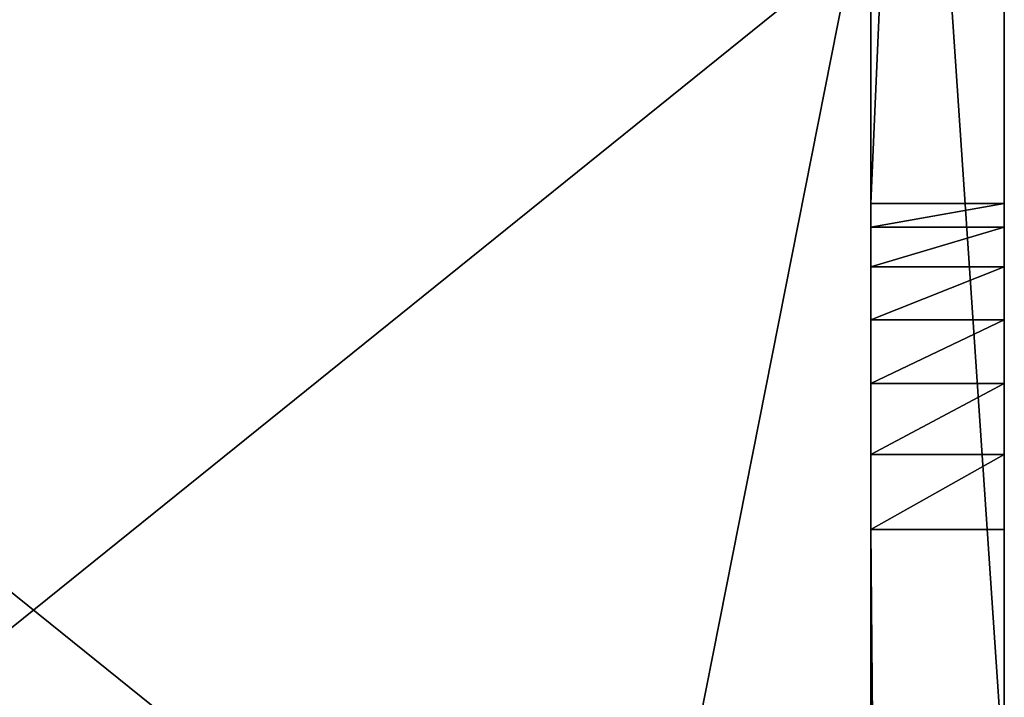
# Model space of a CAD drawing. Extents: x -277 to 1811, y -97 to 1083.
# Tile 71 of 81: x 1488 to 1518, y 345 to 366. Entities that reach past the tile are written whole.
import ezdxf

# ---------------------------------------------------------------- set-up
doc = ezdxf.new("R2010")
doc.units = 0
doc.header["$LTSCALE"] = 25.4
doc.layers.get('0').update_dxf_attribs({"color": 13, "linetype": 'CONTINUOUS'})
doc.layers.add('STEEL', color=134, linetype='CONTINUOUS')

# ---------------------------------------------------------------- blocks, each defined once
blk = doc.blocks.new('LUSTROLVI294_01A_01_03')
at = {"color": 0}
for p, q in [((242.925, 34.33, 55), (287.275, 89.099, 55)), ((242.925, 34.33, 55), (287.275, 89.099, 55)), ((291.161, 85.952, 55), (246.81, 31.184, 55)), ((291.161, 85.952, 55), (246.81, 31.184, 55))]:
    blk.add_line(p, q, dxfattribs=at)
at = {"color": 253}
mesh = blk.add_polyface(dxfattribs=at)
corners = [(287.275, 89.099, 55), (242.925, 34.33), (242.925, 34.33, 55), (287.275, 89.099)]
mesh.append_faces([[corners[k] for k in face] for face in [(0, 1, 2), (1, 0, 3)]], dxfattribs={"vtx0": -1, "color": 253})
mesh = blk.add_polyface(dxfattribs=at)
corners = [(246.81, 31.184, 55), (287.275, 89.099, 55), (242.925, 34.33, 55), (291.161, 85.952, 55)]
mesh.append_faces([[corners[k] for k in face] for face in [(0, 1, 2), (1, 0, 3)]], dxfattribs={"vtx0": -1, "color": 253})
mesh = blk.add_polyface(dxfattribs=at)
corners = [(291.161, 85.952), (246.81, 31.184, 55), (246.81, 31.184), (291.161, 85.952, 55)]
mesh.append_faces([[corners[k] for k in face] for face in [(0, 1, 2), (1, 0, 3)]], dxfattribs={"vtx0": -1, "color": 253})
blk = doc.blocks.new('LUSTROLVI294_01A_01_04')
at = {"color": 0}
for p, q in [((-4, -16.887, 441.542), (-4, 415.077, 533.359)), ((-4, -16.887, 441.542), (-4, 415.077, 533.359)), ((0, 415.077, 533.359), (0, -16.887, 441.542)), ((0, 415.077, 533.359), (0, -16.887, 441.542)), ((-4, 396.015, 483.302), (-4, 118.203, 424.251)), ((-4, 396.015, 483.302), (-4, 118.203, 424.251)), ((0, 118.203, 424.251), (0, 396.015, 483.302)), ((0, 118.203, 424.251), (0, 396.015, 483.302)), ((-4, -19.034, 440.824), (-4, -16.887, 441.542)), ((-4, -16.887, 441.542), (0, -16.887, 441.542)), ((0, -19.034, 440.824), (-4, -16.887, 441.542)), ((-4, -19.034, 440.824), (-4, -16.887, 441.542)), ((0, -19.034, 440.824), (-4, -16.887, 441.542)), ((-4, -16.887, 441.542), (0, -16.887, 441.542)), ((0, -16.887, 441.542), (0, -19.034, 440.824)), ((0, -16.887, 441.542), (0, -19.034, 440.824)), ((-4, -20.965, 439.641), (-4, -19.034, 440.824)), ((0, -20.965, 439.641), (-4, -19.034, 440.824)), ((-4, -20.965, 439.641), (-4, -19.034, 440.824)), ((0, -20.965, 439.641), (-4, -19.034, 440.824)), ((0, -19.034, 440.824), (-4, -19.034, 440.824)), ((0, -19.034, 440.824), (-4, -19.034, 440.824)), ((0, -19.034, 440.824), (0, -20.965, 439.641)), ((0, -19.034, 440.824), (0, -20.965, 439.641)), ((-4, -22.579, 438.054), (-4, -20.965, 439.641)), ((0, -22.579, 438.054), (-4, -20.965, 439.641)), ((-4, -22.579, 438.054), (-4, -20.965, 439.641)), ((0, -22.579, 438.054), (-4, -20.965, 439.641)), ((0, -20.965, 439.641), (-4, -20.965, 439.641)), ((0, -20.965, 439.641), (-4, -20.965, 439.641)), ((0, -20.965, 439.641), (0, -22.579, 438.054)), ((0, -20.965, 439.641), (0, -22.579, 438.054)), ((-4, -23.796, 436.144), (-4, -22.579, 438.054)), ((0, -23.796, 436.144), (-4, -22.579, 438.054)), ((-4, -23.796, 436.144), (-4, -22.579, 438.054)), ((0, -23.796, 436.144), (-4, -22.579, 438.054)), ((0, -22.579, 438.054), (-4, -22.579, 438.054)), ((0, -22.579, 438.054), (-4, -22.579, 438.054)), ((0, -22.579, 438.054), (0, -23.796, 436.144)), ((0, -22.579, 438.054), (0, -23.796, 436.144)), ((-4, -24.552, 434.01), (-4, -23.796, 436.144)), ((0, -24.552, 434.01), (-4, -23.796, 436.144)), ((-4, -24.552, 434.01), (-4, -23.796, 436.144)), ((0, -24.552, 434.01), (-4, -23.796, 436.144)), ((0, -23.796, 436.144), (-4, -23.796, 436.144)), ((0, -23.796, 436.144), (-4, -23.796, 436.144)), ((0, -23.796, 436.144), (0, -24.552, 434.01)), ((0, -23.796, 436.144), (0, -24.552, 434.01)), ((-4, -24.808, 431.761), (-4, -24.552, 434.01)), ((0, -24.808, 431.761), (-4, -24.552, 434.01)), ((-4, -24.808, 431.761), (-4, -24.552, 434.01)), ((0, -24.808, 431.761), (-4, -24.552, 434.01)), ((0, -24.552, 434.01), (-4, -24.552, 434.01)), ((0, -24.552, 434.01), (-4, -24.552, 434.01)), ((0, -24.552, 434.01), (0, -24.808, 431.761)), ((0, -24.552, 434.01), (0, -24.808, 431.761)), ((-4, -24.808, -14.923), (-4, -24.808, 431.761)), ((0, -24.808, 431.761), (-4, -24.808, 431.761)), ((-4, -24.808, -14.923), (-4, -24.808, 431.761)), ((0, -24.808, 431.761), (-4, -24.808, 431.761)), ((0, -24.808, 431.761), (0, -24.808, -14.923)), ((0, -24.808, 431.761), (0, -24.808, -14.923))]:
    blk.add_line(p, q, dxfattribs=at)
at = {"color": 253}
mesh = blk.add_polyface(dxfattribs=at)
corners = [(-4, -24.552, 434.01), (-4, -24.808, -14.923), (-4, -24.808, 431.761), (-4, -24.774, -15.182), (-4, -24.674, -15.423), (-4, -24.515, -15.631), (-4, -23.796, 436.144), (-4, -24.308, -15.789), (-4, -24.067, -15.889), (-4, -23.808, -15.923), (-4, -10.808, -15.923), (-4, -22.579, 438.054), (-4, -20.965, 439.641), (-4, -19.034, 440.824), (-4, -16.887, 441.542), (-4, 19.192, 301.983), (-4, 21.548, 326.14), (-4, 28.529, 349.386), (-4, 39.87, 370.845), (-4, 55.145, 389.707), (-4, 73.777, 405.263), (-4, 95.064, 416.924), (-4, 415.077, 533.359), (-4, -3.043, -14.901), (-4, 4.192, -11.904), (-4, 10.405, -7.137), (-4, 15.173, -0.923), (-4, 18.17, 6.312), (-4, 19.192, 14.077), (-4, 118.203, 424.251), (-4, 396.015, 483.302), (-4, 403.411, 485.921), (-4, 409.876, 490.364), (-4, 414.971, 496.33), (-4, 418.348, 503.411), (-4, 415.337, 533.379), (-4, 415.594, 533.332), (-4, 415.829, 533.219), (-4, 416.028, 533.05), (-4, 416.176, 532.835), (-4, 416.263, 532.589), (-4, 419.163, 518.946), (-4, 419.778, 511.125)]
mesh.append_faces([[corners[k] for k in face] for face in [(0, 1, 2), (27, 15, 28), (34, 41, 42)]], dxfattribs={"vtx0": -1, "color": 253})
mesh.append_faces([[corners[k] for k in face] for face in [(1, 0, 3), (3, 0, 4), (4, 0, 5), (5, 6, 7), (7, 6, 8), (8, 6, 9), (9, 6, 10), (15, 14, 16), (16, 14, 17), (17, 14, 18), (18, 14, 19), (19, 14, 20), (20, 14, 21), (10, 15, 23), (23, 15, 24), (24, 15, 25), (25, 15, 26), (26, 15, 27), (21, 22, 29), (29, 22, 30), (30, 22, 31), (31, 22, 32), (32, 22, 33), (33, 22, 34)]], dxfattribs={"vtx0": -1, "vtx1": -1, "color": 253})
mesh.append_faces([[corners[k] for k in face] for face in [(10, 14, 15)]], dxfattribs={"vtx0": -1, "vtx1": -1, "vtx2": -1, "color": 253})
mesh.append_faces([[corners[k] for k in face] for face in [(5, 0, 6), (10, 6, 11), (10, 11, 12), (10, 12, 13), (10, 13, 14), (21, 14, 22), (34, 22, 35), (34, 35, 36), (34, 36, 37), (34, 37, 38), (34, 38, 39), (34, 39, 40), (34, 40, 41)]], dxfattribs={"vtx0": -1, "vtx2": -1, "color": 253})
mesh = blk.add_polyface(dxfattribs=at)
corners = [(0, -24.808, -14.923), (0, -24.552, 434.01), (0, -24.808, 431.761), (0, -24.774, -15.182), (0, -24.674, -15.423), (0, -24.515, -15.631), (0, -23.796, 436.144), (0, -24.308, -15.789), (0, -24.067, -15.889), (0, -23.808, -15.923), (0, -10.808, -15.923), (0, -22.579, 438.054), (0, -20.965, 439.641), (0, -19.034, 440.824), (0, -16.887, 441.542), (0, 19.192, 301.983), (0, 21.548, 326.14), (0, 28.529, 349.386), (0, 39.87, 370.845), (0, 55.145, 389.707), (0, 73.777, 405.263), (0, 95.064, 416.924), (0, 415.077, 533.359), (0, -3.043, -14.901), (0, 4.192, -11.904), (0, 10.405, -7.137), (0, 15.173, -0.923), (0, 18.17, 6.312), (0, 19.192, 14.077), (0, 118.203, 424.251), (0, 396.015, 483.302), (0, 403.411, 485.921), (0, 409.876, 490.364), (0, 414.971, 496.33), (0, 418.348, 503.411), (0, 415.337, 533.379), (0, 415.594, 533.332), (0, 415.829, 533.219), (0, 416.028, 533.05), (0, 416.176, 532.835), (0, 416.263, 532.589), (0, 419.163, 518.946), (0, 419.778, 511.125)]
mesh.append_faces([[corners[k] for k in face] for face in [(0, 1, 2), (15, 27, 28), (41, 34, 42)]], dxfattribs={"vtx0": -1, "color": 253})
mesh.append_faces([[corners[k] for k in face] for face in [(1, 5, 6), (6, 10, 11), (11, 10, 12), (12, 10, 13), (13, 10, 14), (14, 21, 22), (22, 34, 35), (35, 34, 36), (36, 34, 37), (37, 34, 38), (38, 34, 39), (39, 34, 40), (40, 34, 41)]], dxfattribs={"vtx0": -1, "vtx1": -1, "color": 253})
mesh.append_faces([[corners[k] for k in face] for face in [(14, 10, 15)]], dxfattribs={"vtx0": -1, "vtx1": -1, "vtx2": -1, "color": 253})
mesh.append_faces([[corners[k] for k in face] for face in [(1, 0, 3), (1, 3, 4), (1, 4, 5), (6, 5, 7), (6, 7, 8), (6, 8, 9), (6, 9, 10), (14, 15, 16), (14, 16, 17), (14, 17, 18), (14, 18, 19), (14, 19, 20), (14, 20, 21), (15, 10, 23), (15, 23, 24), (15, 24, 25), (15, 25, 26), (15, 26, 27), (22, 21, 29), (22, 29, 30), (22, 30, 31), (22, 31, 32), (22, 32, 33), (22, 33, 34)]], dxfattribs={"vtx0": -1, "vtx2": -1, "color": 253})
mesh = blk.add_polyface(dxfattribs=at)
corners = [(0, -16.887, 441.542), (-4, 415.077, 533.359), (-4, -16.887, 441.542), (0, 415.077, 533.359)]
mesh.append_faces([[corners[k] for k in face] for face in [(0, 1, 2), (1, 0, 3)]], dxfattribs={"vtx0": -1, "color": 253})
mesh = blk.add_polyface(dxfattribs=at)
corners = [(0, 396.015, 483.302), (-4, 118.203, 424.251), (-4, 396.015, 483.302), (0, 118.203, 424.251)]
mesh.append_faces([[corners[k] for k in face] for face in [(0, 1, 2), (1, 0, 3)]], dxfattribs={"vtx0": -1, "color": 253})
mesh = blk.add_polyface(dxfattribs=at)
corners = [(0, -19.034, 440.824), (-4, -16.887, 441.542), (-4, -19.034, 440.824)]
mesh.append_faces([[corners[k] for k in face] for face in [(0, 1, 2)]], dxfattribs={"color": 253})
mesh = blk.add_polyface(dxfattribs=at)
corners = [(0, -16.887, 441.542), (-4, -16.887, 441.542), (0, -19.034, 440.824)]
mesh.append_faces([[corners[k] for k in face] for face in [(0, 1, 2)]], dxfattribs={"color": 253})
mesh = blk.add_polyface(dxfattribs=at)
corners = [(0, -20.965, 439.641), (-4, -19.034, 440.824), (-4, -20.965, 439.641)]
mesh.append_faces([[corners[k] for k in face] for face in [(0, 1, 2)]], dxfattribs={"color": 253})
mesh = blk.add_polyface(dxfattribs=at)
corners = [(0, -19.034, 440.824), (-4, -19.034, 440.824), (0, -20.965, 439.641)]
mesh.append_faces([[corners[k] for k in face] for face in [(0, 1, 2)]], dxfattribs={"color": 253})
mesh = blk.add_polyface(dxfattribs=at)
corners = [(0, -22.579, 438.054), (-4, -20.965, 439.641), (-4, -22.579, 438.054)]
mesh.append_faces([[corners[k] for k in face] for face in [(0, 1, 2)]], dxfattribs={"color": 253})
mesh = blk.add_polyface(dxfattribs=at)
corners = [(0, -20.965, 439.641), (-4, -20.965, 439.641), (0, -22.579, 438.054)]
mesh.append_faces([[corners[k] for k in face] for face in [(0, 1, 2)]], dxfattribs={"color": 253})
mesh = blk.add_polyface(dxfattribs=at)
corners = [(-4, -22.579, 438.054), (-4, -23.796, 436.144), (0, -23.796, 436.144)]
mesh.append_faces([[corners[k] for k in face] for face in [(0, 1, 2)]], dxfattribs={"color": 253})
mesh = blk.add_polyface(dxfattribs=at)
corners = [(-4, -22.579, 438.054), (0, -23.796, 436.144), (0, -22.579, 438.054)]
mesh.append_faces([[corners[k] for k in face] for face in [(0, 1, 2)]], dxfattribs={"color": 253})
mesh = blk.add_polyface(dxfattribs=at)
corners = [(-4, -23.796, 436.144), (-4, -24.552, 434.01), (0, -24.552, 434.01)]
mesh.append_faces([[corners[k] for k in face] for face in [(0, 1, 2)]], dxfattribs={"color": 253})
mesh = blk.add_polyface(dxfattribs=at)
corners = [(-4, -23.796, 436.144), (0, -24.552, 434.01), (0, -23.796, 436.144)]
mesh.append_faces([[corners[k] for k in face] for face in [(0, 1, 2)]], dxfattribs={"color": 253})
mesh = blk.add_polyface(dxfattribs=at)
corners = [(-4, -24.552, 434.01), (-4, -24.808, 431.761), (0, -24.808, 431.761)]
mesh.append_faces([[corners[k] for k in face] for face in [(0, 1, 2)]], dxfattribs={"color": 253})
mesh = blk.add_polyface(dxfattribs=at)
corners = [(-4, -24.552, 434.01), (0, -24.808, 431.761), (0, -24.552, 434.01)]
mesh.append_faces([[corners[k] for k in face] for face in [(0, 1, 2)]], dxfattribs={"color": 253})
mesh = blk.add_polyface(dxfattribs=at)
corners = [(0, -24.808, 431.761), (-4, -24.808, -14.923), (0, -24.808, -14.923), (-4, -24.808, 431.761)]
mesh.append_faces([[corners[k] for k in face] for face in [(0, 1, 2), (1, 0, 3)]], dxfattribs={"vtx0": -1, "color": 253})
blk = doc.blocks.new('LUSTROLVI294_01A_01_05')
at = {"color": 0}
for p, q in [((11.397, -16.912, -55), (289.342, -11.421, -55)), ((11.397, -16.912, -55), (289.342, -11.421, -55)), ((289.421, -15.42, -55), (11.476, -20.911, -55)), ((289.421, -15.42, -55), (11.476, -20.911, -55))]:
    blk.add_line(p, q, dxfattribs=at)
at = {"color": 253}
mesh = blk.add_polyface(dxfattribs=at)
corners = [(0.14, -17.135, -58.966), (10.397, -16.932, -59), (0.399, -17.129, -59), (10.656, -16.927, -58.966), (-0.101, -17.139, -58.866), (10.897, -16.922, -58.866), (-0.308, -17.143, -58.707), (11.104, -16.918, -58.707), (-0.467, -17.147, -58.5), (11.263, -16.915, -58.5), (-0.567, -17.149, -58.259), (11.363, -16.913, -58.259), (-0.601, -17.149, -58), (11.397, -16.912, -58), (-0.601, -17.149, -4), (11.397, -16.912, -55), (289.342, -11.421, -55), (289.342, -11.421), (-0.465, -17.147, -2.965), (-0.065, -17.139, -2), (0.57, -17.126, -1.172), (1.399, -17.11, -0.536), (2.363, -17.091, -0.136), (3.398, -17.07)]
mesh.append_faces([[corners[k] for k in face] for face in [(0, 1, 2), (17, 22, 23)]], dxfattribs={"vtx0": -1, "color": 253})
mesh.append_faces([[corners[k] for k in face] for face in [(1, 0, 3), (3, 4, 5), (5, 6, 7), (7, 8, 9), (9, 10, 11), (11, 12, 13), (13, 14, 15), (15, 14, 16), (16, 14, 17)]], dxfattribs={"vtx0": -1, "vtx1": -1, "color": 253})
mesh.append_faces([[corners[k] for k in face] for face in [(3, 0, 4), (5, 4, 6), (7, 6, 8), (9, 8, 10), (11, 10, 12), (13, 12, 14), (17, 14, 18), (17, 18, 19), (17, 19, 20), (17, 20, 21), (17, 21, 22)]], dxfattribs={"vtx0": -1, "vtx2": -1, "color": 253})
mesh = blk.add_polyface(dxfattribs=at)
corners = [(289.342, -11.421, -55), (11.476, -20.911, -55), (11.397, -16.912, -55), (289.421, -15.42, -55)]
mesh.append_faces([[corners[k] for k in face] for face in [(0, 1, 2), (1, 0, 3)]], dxfattribs={"vtx0": -1, "color": 253})
mesh = blk.add_polyface(dxfattribs=at)
corners = [(289.421, -15.42), (11.476, -20.911, -55), (289.421, -15.42, -55), (-0.522, -21.148, -4), (-0.386, -21.146, -2.965), (0.014, -21.138, -2), (0.649, -21.125, -1.172), (1.478, -21.109, -0.536), (2.442, -21.09, -0.136), (3.477, -21.069), (10.735, -20.926, -58.966), (0.478, -21.129, -59), (10.476, -20.931, -59), (0.219, -21.134, -58.966), (10.976, -20.921, -58.866), (-0.022, -21.139, -58.866), (11.183, -20.917, -58.707), (-0.229, -21.143, -58.707), (11.342, -20.914, -58.5), (-0.388, -21.146, -58.5), (-0.488, -21.148, -58.259), (11.442, -20.912, -58.259), (11.476, -20.911, -58), (-0.522, -21.148, -58)]
mesh.append_faces([[corners[k] for k in face] for face in [(0, 1, 2), (8, 0, 9), (10, 11, 12)]], dxfattribs={"vtx0": -1, "color": 253})
mesh.append_faces([[corners[k] for k in face] for face in [(3, 0, 4), (4, 0, 5), (5, 0, 6), (6, 0, 7), (7, 0, 8), (11, 10, 13), (13, 14, 15), (15, 16, 17), (17, 18, 19), (19, 18, 20), (20, 22, 23), (23, 1, 3)]], dxfattribs={"vtx0": -1, "vtx1": -1, "color": 253})
mesh.append_faces([[corners[k] for k in face] for face in [(1, 0, 3)]], dxfattribs={"vtx0": -1, "vtx1": -1, "vtx2": -1, "color": 253})
mesh.append_faces([[corners[k] for k in face] for face in [(13, 10, 14), (15, 14, 16), (17, 16, 18), (20, 18, 21), (20, 21, 22), (23, 22, 1)]], dxfattribs={"vtx0": -1, "vtx2": -1, "color": 253})
blk = doc.blocks.new('LUSTROLVI294_01A_01')
at = {"color": 0, "extrusion": (1, 5.76679e-15, 6.2433e-15), "rotation": 179.9999999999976}
blk.add_blockref('LUSTROLVI294_01A_01_03', (1001.197, -42.803, -317), dxfattribs=at)
at = {"color": 0, "extrusion": (5.82588e-15, -1, 4.97519e-14), "rotation": 180.0000000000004}
blk.add_blockref('LUSTROLVI294_01A_01_04', (-262, -57.611, -1163.507), dxfattribs=at)
at = {"color": 0, "extrusion": (-1, -5.9369e-15, -6.54287e-15), "rotation": 180.0000000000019}
blk.add_blockref('LUSTROLVI294_01A_01_05', (-700.102, -272.888, 317), dxfattribs=at)

msp = doc.modelspace()

# ---------------------------------------------------------------- block references
at = {"layer": 'STEEL', "color": 0, "extrusion": (1.83187e-15, 8.62817e-31, -1), "rotation": 180}
msp.add_blockref('LUSTROLVI294_01A_01', (-1775.536, 1082.154, -367.197), dxfattribs=at)

doc.saveas('drawing.dxf')
